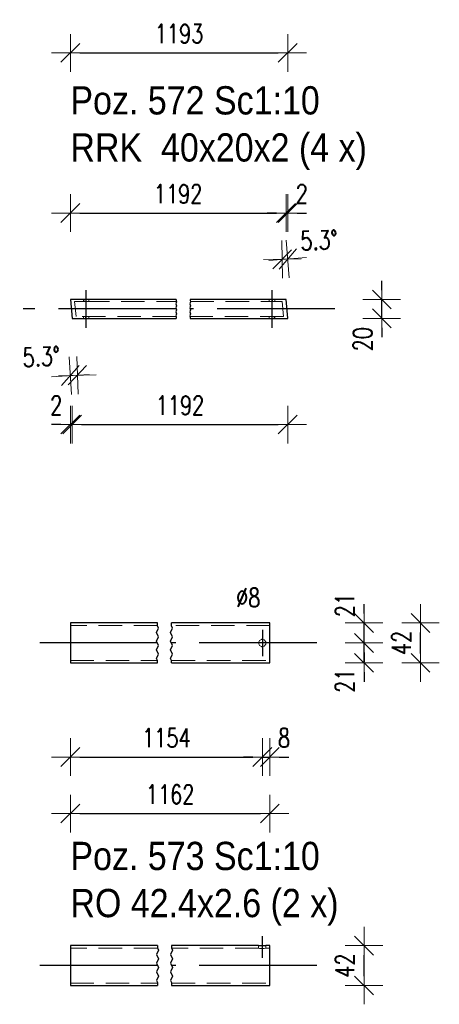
# Model space of a CAD drawing. Header units: millimetres. Extents: x -848 to 5, y 10127 to 10797.
# Tile 6 of 39: x -719 to -674, y 10420 to 10525. Entities that reach past the tile are written whole.
import ezdxf

# ---------------------------------------------------------------- set-up
doc = ezdxf.new("R2010")
doc.units = ezdxf.units.MM
doc.header["$LTSCALE"] = 10
doc.linetypes.add('HIDDEN', pattern=[0.375, 0.25, -0.125])
doc.linetypes.add('MITTE', pattern=[2, 1.25, -0.25, 0.25, -0.25])
doc.layers.get('Defpoints').update_dxf_attribs({"color": 1})
for name, color, linetype, lineweight in [('PS_DIM', 4, 'Continuous', 13), ('PS_Hidden', 2, 'HIDDEN', 9), ('PS_Shape', 161, 'Continuous', 30), ('PS_SOLID', 7, 'Continuous', 30), ('PS_TEXT', 3, 'Continuous', 18)]:
    doc.layers.add(name, color=color, linetype=linetype, lineweight=lineweight)
doc.layers.add('PS_Mid', color=5, linetype='MITTE')
doc.styles.add('gil', font='txt', dxfattribs={"width": 0.9})
doc.styles.add('simplex', font='simplex.shx', dxfattribs={"width": 0.75})
doc.dimstyles.new('1_10_PRZ_DS1-LS10', dxfattribs={"dimtxt": 2, "dimasz": 1, "dimexe": 2, "dimexo": 5, "dimgap": 1, "dimtad": 1, "dimdec": 0, "dimlfac": 10, "dimtxsty": 'simplex', "dimblk": 'dimznak', "dimcen": 2, "dimse1": 1, "dimse2": 1, "dimclrt": 3, "dimadec": 1, "dimazin": 0, "dimtfac": 1, "dimtdec": 0, "dimtix": 1, "dimtmove": 2, "dimatfit": 3, "dimldrblk": 'dim-grot', "dimfxl": 1, "dimarcsym": 0})

# ---------------------------------------------------------------- blocks, each defined once
blk = doc.blocks.new('dimznak')
at = {"color": 0}
for points in [[(0, 2), (0, -2)], [(-2, 0), (2, 0)]]:
    blk.add_lwpolyline(points, dxfattribs=at)
at = {"color": 2}
blk.add_lwpolyline([(1, 1), (-1, -1)], dxfattribs=at)
blk = doc.blocks.new('*D109')
at = {"layer": 'Defpoints', "color": 0, "transparency": 16777216}
for p in [(-713.12, 10535.08), (-690.03, 10535.08), (-690.03, 10521.18)]:
    blk.add_point(p, dxfattribs=at)
at = {"layer": 'PS_DIM', "color": 0, "lineweight": -2, "transparency": 16777216}
blk.add_line((-712.12, 10521.18), (-691.03, 10521.18), dxfattribs=at)
at = {"layer": 'PS_DIM', "color": 0, "lineweight": -2, "transparency": 16777216, "rotation": 180}
blk.add_blockref('dimznak', (-713.12, 10521.18), dxfattribs=at)
at = {"layer": 'PS_DIM', "color": 0, "lineweight": -2, "transparency": 16777216}
blk.add_blockref('dimznak', (-690.03, 10521.18), dxfattribs=at)
at = {"layer": 'PS_DIM', "color": 3, "transparency": 16777216, "insert": (-701.57, 10523.22), "char_height": 2, "attachment_point": 5, "style": 'simplex'}
blk.add_mtext('1193', dxfattribs=at)
blk = doc.blocks.new('dim-grot')
blk.add_hatch(color=256).paths.add_polyline_path([(0, 0), (-2, 0.5), (-2, -0.5)])
blk.add_lwpolyline([(0, 0), (-2, 0.5), (-2, -0.5), (0, 0)])
blk = doc.blocks.new('*D114')
at = {"layer": 'Defpoints', "color": 0, "transparency": 16777216}
for p in [(-690.03, 10494.99), (-680.03, 10494.99), (-690.03, 10492.99)]:
    blk.add_point(p, dxfattribs=at)
at = {"layer": 'PS_DIM', "color": 0, "lineweight": -2, "transparency": 16777216}
for p, q in [((-680.03, 10495.99), (-680.03, 10496.99)), ((-680.03, 10492.99), (-680.03, 10494.99)), ((-680.03, 10491.99), (-680.03, 10490.99))]:
    blk.add_line(p, q, dxfattribs=at)
for p, rotation in [((-680.03, 10494.99), 270), ((-680.03, 10492.99), 90)]:
    blk.add_blockref('dimznak', p, dxfattribs=dict(at, rotation=rotation))
at = {"layer": 'PS_DIM', "color": 3, "transparency": 16777216, "insert": (-682.07, 10490.77), "char_height": 2, "attachment_point": 5, "rotation": 90, "style": 'simplex'}
blk.add_mtext('20', dxfattribs=at)
blk = doc.blocks.new('*D115')
at = {"layer": 'Defpoints', "color": 0, "transparency": 16777216}
for p in [(-692.72, 10458.53), (-713.12, 10456.41), (-692.72, 10446.41)]:
    blk.add_point(p, dxfattribs=at)
at = {"layer": 'PS_DIM', "color": 0, "lineweight": -2, "transparency": 16777216}
blk.add_line((-712.12, 10446.41), (-693.72, 10446.41), dxfattribs=at)
at = {"layer": 'PS_DIM', "color": 0, "lineweight": -2, "transparency": 16777216, "rotation": 180}
blk.add_blockref('dimznak', (-713.12, 10446.41), dxfattribs=at)
at = {"layer": 'PS_DIM', "color": 0, "lineweight": -2, "transparency": 16777216}
blk.add_blockref('dimznak', (-692.72, 10446.41), dxfattribs=at)
at = {"layer": 'PS_DIM', "color": 3, "transparency": 16777216, "insert": (-702.92, 10448.45), "char_height": 2, "attachment_point": 5, "style": 'simplex'}
blk.add_mtext('1154', dxfattribs=at)
blk = doc.blocks.new('*D116')
at = {"layer": 'Defpoints', "color": 0, "transparency": 16777216}
for p in [(-692.72, 10458.53), (-691.92, 10456.41), (-691.92, 10446.41)]:
    blk.add_point(p, dxfattribs=at)
at = {"layer": 'PS_DIM', "color": 0, "lineweight": -2, "transparency": 16777216}
for p, q in [((-693.72, 10446.41), (-694.72, 10446.41)), ((-692.72, 10446.41), (-691.92, 10446.41)), ((-690.92, 10446.41), (-689.92, 10446.41))]:
    blk.add_line(p, q, dxfattribs=at)
blk.add_blockref('dimznak', (-692.72, 10446.41), dxfattribs=at)
at = {"layer": 'PS_DIM', "color": 0, "lineweight": -2, "transparency": 16777216, "rotation": 180}
blk.add_blockref('dimznak', (-691.92, 10446.41), dxfattribs=at)
at = {"layer": 'PS_DIM', "color": 3, "transparency": 16777216, "insert": (-690.42, 10448.45), "char_height": 2, "attachment_point": 5, "style": 'simplex'}
blk.add_mtext('8', dxfattribs=at)
blk = doc.blocks.new('*D117')
at = {"layer": 'Defpoints', "color": 0, "transparency": 16777216}
for p in [(-713.12, 10456.41), (-691.92, 10456.41), (-691.92, 10440.41)]:
    blk.add_point(p, dxfattribs=at)
at = {"layer": 'PS_DIM', "color": 0, "lineweight": -2, "transparency": 16777216}
blk.add_line((-712.12, 10440.41), (-692.92, 10440.41), dxfattribs=at)
at = {"layer": 'PS_DIM', "color": 0, "lineweight": -2, "transparency": 16777216, "rotation": 180}
blk.add_blockref('dimznak', (-713.12, 10440.41), dxfattribs=at)
at = {"layer": 'PS_DIM', "color": 0, "lineweight": -2, "transparency": 16777216}
blk.add_blockref('dimznak', (-691.92, 10440.41), dxfattribs=at)
at = {"layer": 'PS_DIM', "color": 3, "transparency": 16777216, "insert": (-702.52, 10442.45), "char_height": 2, "attachment_point": 5, "style": 'simplex'}
blk.add_mtext('1162', dxfattribs=at)
blk = doc.blocks.new('*D118')
at = {"layer": 'Defpoints', "color": 0, "transparency": 16777216}
for p in [(-692.72, 10458.53), (-681.92, 10458.53), (-691.92, 10456.41)]:
    blk.add_point(p, dxfattribs=at)
at = {"layer": 'PS_DIM', "color": 0, "lineweight": -2, "transparency": 16777216}
for p, q in [((-681.92, 10459.53), (-681.92, 10460.53)), ((-681.92, 10456.41), (-681.92, 10458.53)), ((-681.92, 10455.41), (-681.92, 10454.41))]:
    blk.add_line(p, q, dxfattribs=at)
for p, rotation in [((-681.92, 10458.53), 270), ((-681.92, 10456.41), 90)]:
    blk.add_blockref('dimznak', p, dxfattribs=dict(at, rotation=rotation))
at = {"layer": 'PS_DIM', "color": 3, "transparency": 16777216, "insert": (-683.96, 10454.52), "char_height": 2, "attachment_point": 5, "rotation": 90, "style": 'simplex'}
blk.add_mtext('21', dxfattribs=at)
blk = doc.blocks.new('*D119')
at = {"layer": 'Defpoints', "color": 0, "transparency": 16777216}
for p in [(-691.92, 10460.65), (-681.92, 10460.65), (-692.72, 10458.53)]:
    blk.add_point(p, dxfattribs=at)
at = {"layer": 'PS_DIM', "color": 0, "lineweight": -2, "transparency": 16777216}
for p, q in [((-681.92, 10461.65), (-681.92, 10462.65)), ((-681.92, 10458.53), (-681.92, 10460.65)), ((-681.92, 10457.53), (-681.92, 10456.53))]:
    blk.add_line(p, q, dxfattribs=at)
for p, rotation in [((-681.92, 10460.65), 270), ((-681.92, 10458.53), 90)]:
    blk.add_blockref('dimznak', p, dxfattribs=dict(at, rotation=rotation))
at = {"layer": 'PS_DIM', "color": 3, "transparency": 16777216, "insert": (-683.96, 10462.54), "char_height": 2, "attachment_point": 5, "rotation": 90, "style": 'simplex'}
blk.add_mtext('21', dxfattribs=at)
blk = doc.blocks.new('*D120')
at = {"layer": 'Defpoints', "color": 0, "transparency": 16777216}
for p in [(-691.92, 10460.65), (-675.92, 10460.65), (-691.92, 10456.41)]:
    blk.add_point(p, dxfattribs=at)
at = {"layer": 'PS_DIM', "color": 0, "lineweight": -2, "transparency": 16777216}
blk.add_line((-675.92, 10457.41), (-675.92, 10459.65), dxfattribs=at)
for p, rotation in [((-675.92, 10460.65), 90), ((-675.92, 10456.41), 270)]:
    blk.add_blockref('dimznak', p, dxfattribs=dict(at, rotation=rotation))
at = {"layer": 'PS_DIM', "color": 3, "transparency": 16777216, "insert": (-677.96, 10458.53), "char_height": 2, "attachment_point": 5, "rotation": 90, "style": 'simplex'}
blk.add_mtext('42', dxfattribs=at)
blk = doc.blocks.new('*D121')
at = {"layer": 'Defpoints', "color": 0, "transparency": 16777216}
for p in [(-691.92, 10426.39), (-681.92, 10426.39), (-691.92, 10422.16)]:
    blk.add_point(p, dxfattribs=at)
at = {"layer": 'PS_DIM', "color": 0, "lineweight": -2, "transparency": 16777216}
blk.add_line((-681.92, 10423.16), (-681.92, 10425.39), dxfattribs=at)
for p, rotation in [((-681.92, 10426.39), 90), ((-681.92, 10422.16), 270)]:
    blk.add_blockref('dimznak', p, dxfattribs=dict(at, rotation=rotation))
at = {"layer": 'PS_DIM', "color": 3, "transparency": 16777216, "insert": (-683.96, 10424.27), "char_height": 2, "attachment_point": 5, "rotation": 90, "style": 'simplex'}
blk.add_mtext('42', dxfattribs=at)
blk = doc.blocks.new('*D496')
at = {"layer": 'Defpoints', "color": 0, "transparency": 16777216}
for p in [(-713.12, 10494.99), (-712.93, 10492.99), (-712.93, 10481.72)]:
    blk.add_point(p, dxfattribs=at)
at = {"layer": 'PS_DIM', "color": 0, "lineweight": -2, "transparency": 16777216}
for p, q in [((-714.12, 10481.72), (-715.12, 10481.72)), ((-713.12, 10481.72), (-712.93, 10481.72)), ((-711.93, 10481.72), (-710.93, 10481.72))]:
    blk.add_line(p, q, dxfattribs=at)
blk.add_blockref('dimznak', (-713.12, 10481.72), dxfattribs=at)
at = {"layer": 'PS_DIM', "color": 0, "lineweight": -2, "transparency": 16777216, "rotation": 180}
blk.add_blockref('dimznak', (-712.93, 10481.72), dxfattribs=at)
at = {"layer": 'PS_DIM', "color": 3, "transparency": 16777216, "insert": (-714.62, 10483.76), "char_height": 2, "attachment_point": 5, "style": 'simplex'}
blk.add_mtext('2', dxfattribs=at)
blk = doc.blocks.new('*D497')
at = {"layer": 'Defpoints', "color": 0, "transparency": 16777216}
for p in [(-712.93, 10492.99), (-690.03, 10492.99), (-690.03, 10481.72)]:
    blk.add_point(p, dxfattribs=at)
at = {"layer": 'PS_DIM', "color": 0, "lineweight": -2, "transparency": 16777216}
blk.add_line((-711.93, 10481.72), (-691.03, 10481.72), dxfattribs=at)
at = {"layer": 'PS_DIM', "color": 0, "lineweight": -2, "transparency": 16777216, "rotation": 180}
blk.add_blockref('dimznak', (-712.93, 10481.72), dxfattribs=at)
at = {"layer": 'PS_DIM', "color": 0, "lineweight": -2, "transparency": 16777216}
blk.add_blockref('dimznak', (-690.03, 10481.72), dxfattribs=at)
at = {"layer": 'PS_DIM', "color": 3, "transparency": 16777216, "insert": (-701.48, 10483.76), "char_height": 2, "attachment_point": 5, "style": 'simplex'}
blk.add_mtext('1192', dxfattribs=at)
blk = doc.blocks.new('*D498')
at = {"layer": 'Defpoints', "color": 0, "transparency": 16777216}
for p in [(-690.21, 10504.17), (-713.12, 10494.99), (-690.21, 10494.99)]:
    blk.add_point(p, dxfattribs=at)
at = {"layer": 'PS_DIM', "color": 0, "lineweight": -2, "transparency": 16777216}
blk.add_line((-712.12, 10504.17), (-691.21, 10504.17), dxfattribs=at)
at = {"layer": 'PS_DIM', "color": 0, "lineweight": -2, "transparency": 16777216, "rotation": 180}
blk.add_blockref('dimznak', (-713.12, 10504.17), dxfattribs=at)
at = {"layer": 'PS_DIM', "color": 0, "lineweight": -2, "transparency": 16777216}
blk.add_blockref('dimznak', (-690.21, 10504.17), dxfattribs=at)
at = {"layer": 'PS_DIM', "color": 3, "transparency": 16777216, "insert": (-701.67, 10506.21), "char_height": 2, "attachment_point": 5, "style": 'simplex'}
blk.add_mtext('1192', dxfattribs=at)
blk = doc.blocks.new('*D499')
at = {"layer": 'Defpoints', "color": 0, "transparency": 16777216}
for p in [(-690.03, 10504.17), (-690.21, 10494.99), (-690.03, 10492.99)]:
    blk.add_point(p, dxfattribs=at)
at = {"layer": 'PS_DIM', "color": 0, "lineweight": -2, "transparency": 16777216}
for p, q in [((-691.21, 10504.17), (-692.21, 10504.17)), ((-690.21, 10504.17), (-690.03, 10504.17)), ((-689.03, 10504.17), (-688.03, 10504.17))]:
    blk.add_line(p, q, dxfattribs=at)
blk.add_blockref('dimznak', (-690.21, 10504.17), dxfattribs=at)
at = {"layer": 'PS_DIM', "color": 0, "lineweight": -2, "transparency": 16777216, "rotation": 180}
blk.add_blockref('dimznak', (-690.03, 10504.17), dxfattribs=at)
at = {"layer": 'PS_DIM', "color": 3, "transparency": 16777216, "insert": (-688.53, 10506.21), "char_height": 2, "attachment_point": 5, "style": 'simplex'}
blk.add_mtext('2', dxfattribs=at)
blk = doc.blocks.new('*X659')
at = {"color": 3, "style": 'gil', "width": 0.9}
for s, p in [('Poz. 572 Sc1:10', (-713.12, 10514.64, 0.6)), ('RRK  40x20x2 (4 x)', (-713.12, 10509.64, 0.6))]:
    blk.add_text(s, height=3, dxfattribs=at).set_placement(p)
blk = doc.blocks.new('*X660')
at = {"color": 1}
for p, q in [((-701.84, 10494.76), (-701.93, 10494.55)), ((-701.93, 10494.55), (-701.84, 10494.33)), ((-701.84, 10494.33), (-701.93, 10494.11)), ((-701.88, 10494.99), (-701.88, 10494.87)), ((-701.88, 10494.87), (-701.84, 10494.76)), ((-700.34, 10494.76), (-700.43, 10494.55)), ((-700.43, 10494.55), (-700.34, 10494.33)), ((-700.34, 10494.33), (-700.43, 10494.11)), ((-700.38, 10494.99), (-700.38, 10494.87)), ((-700.38, 10494.87), (-700.34, 10494.76)), ((-701.93, 10494.11), (-701.84, 10493.9)), ((-701.84, 10493.9), (-701.93, 10493.68)), ((-701.93, 10493.68), (-701.84, 10493.46)), ((-701.84, 10493.46), (-701.93, 10493.25)), ((-701.93, 10493.25), (-701.88, 10493.14)), ((-700.43, 10494.11), (-700.34, 10493.9)), ((-700.34, 10493.9), (-700.43, 10493.68)), ((-700.43, 10493.68), (-700.34, 10493.46)), ((-700.34, 10493.46), (-700.43, 10493.25)), ((-700.43, 10493.25), (-700.38, 10493.14)), ((-701.88, 10493.14), (-701.88, 10492.99)), ((-700.38, 10493.14), (-700.38, 10492.99))]:
    blk.add_line(p, q, dxfattribs=at)
at = {"layer": 'PS_Hidden', "color": 2, "linetype": 'HIDDEN'}
for p, q in [((-712.52, 10493.19), (-712.67, 10494.79)), ((-712.67, 10494.79), (-711.48, 10494.79)), ((-711.73, 10494.99), (-711.73, 10494.79)), ((-711.67, 10494.79), (-711.68, 10494.99)), ((-711.48, 10494.79), (-701.88, 10494.79)), ((-711.15, 10494.79), (-711.15, 10494.99)), ((-700.38, 10494.79), (-691.74, 10494.79)), ((-691.99, 10494.99), (-691.99, 10494.79)), ((-691.74, 10494.79), (-690.62, 10494.79)), ((-691.65, 10494.99), (-691.63, 10494.79)), ((-691.41, 10494.79), (-691.41, 10494.99)), ((-690.62, 10494.79), (-690.47, 10493.19)), ((-701.88, 10493.19), (-712.52, 10493.19)), ((-711.73, 10493.19), (-711.73, 10492.99)), ((-711.5, 10492.99), (-711.52, 10493.19)), ((-711.15, 10492.99), (-711.15, 10493.19)), ((-690.47, 10493.19), (-700.38, 10493.19)), ((-691.99, 10493.19), (-691.99, 10492.99)), ((-691.48, 10493.19), (-691.47, 10492.99)), ((-691.41, 10492.99), (-691.41, 10493.19))]:
    blk.add_line(p, q, dxfattribs=at)
at = {"layer": 'PS_Mid', "color": 5, "linetype": 'MITTE'}
for p, q in [((-711.43, 10493.79), (-711.43, 10495.99)), ((-711.43, 10493.79), (-711.43, 10495.99)), ((-691.69, 10493.79), (-691.69, 10495.99)), ((-691.69, 10493.79), (-691.69, 10495.99)), ((-701.88, 10493.99), (-718.12, 10493.99)), ((-711.43, 10491.99), (-711.43, 10494.19)), ((-711.43, 10491.99), (-711.43, 10494.19)), ((-685.03, 10493.99), (-700.38, 10493.99)), ((-691.69, 10491.99), (-691.69, 10494.19)), ((-691.69, 10491.99), (-691.69, 10494.19))]:
    blk.add_line(p, q, dxfattribs=at)
at = {"layer": 'PS_SOLID', "color": 7, "linetype": 'Continuous'}
for p, q in [((-701.88, 10494.99), (-713.12, 10494.99)), ((-713.12, 10494.99), (-712.93, 10492.99)), ((-690.21, 10494.99), (-700.38, 10494.99)), ((-690.03, 10493.01), (-690.21, 10494.99)), ((-712.93, 10492.99), (-711.48, 10492.99)), ((-711.48, 10492.99), (-701.88, 10492.99)), ((-700.38, 10492.99), (-691.74, 10492.99)), ((-691.74, 10492.99), (-690.03, 10492.99)), ((-690.03, 10492.99), (-690.03, 10493.01))]:
    blk.add_line(p, q, dxfattribs=at)
blk = doc.blocks.new('*X661')
at = {"color": 1}
for p, q in [((-703.97, 10459.64), (-703.77, 10460.1)), ((-703.87, 10460.33), (-703.87, 10460.65)), ((-703.77, 10460.1), (-703.87, 10460.33)), ((-702.47, 10459.64), (-702.27, 10460.1)), ((-702.37, 10460.33), (-702.37, 10460.65)), ((-702.27, 10460.1), (-702.37, 10460.33)), ((-703.77, 10459.18), (-703.97, 10459.64)), ((-703.97, 10458.72), (-703.77, 10459.18)), ((-703.77, 10458.27), (-703.97, 10458.72)), ((-702.27, 10459.18), (-702.47, 10459.64)), ((-702.47, 10458.72), (-702.27, 10459.18)), ((-702.27, 10458.27), (-702.47, 10458.72)), ((-703.97, 10457.81), (-703.77, 10458.27)), ((-703.77, 10457.35), (-703.97, 10457.81)), ((-702.47, 10457.81), (-702.27, 10458.27)), ((-702.27, 10457.35), (-702.47, 10457.81)), ((-703.97, 10456.89), (-703.77, 10457.35)), ((-703.87, 10456.66), (-703.97, 10456.89)), ((-703.87, 10456.41), (-703.87, 10456.66)), ((-702.47, 10456.89), (-702.27, 10457.35)), ((-702.37, 10456.66), (-702.47, 10456.89)), ((-702.37, 10456.41), (-702.37, 10456.66))]:
    blk.add_line(p, q, dxfattribs=at)
at = {"layer": 'PS_Hidden', "color": 2, "linetype": 'HIDDEN'}
for p, q in [((-703.87, 10460.39), (-713.12, 10460.39)), ((-691.92, 10460.39), (-702.37, 10460.39)), ((-693.12, 10458.53), (-693.03, 10458.78)), ((-693.03, 10458.78), (-692.82, 10458.9)), ((-692.82, 10458.9), (-692.79, 10458.92)), ((-692.79, 10458.92), (-692.68, 10458.9)), ((-692.68, 10458.9), (-692.52, 10458.87)), ((-692.52, 10458.87), (-692.34, 10458.66)), ((-693.03, 10458.27), (-693.12, 10458.53)), ((-692.82, 10458.15), (-693.03, 10458.27)), ((-692.79, 10458.13), (-692.82, 10458.15)), ((-692.68, 10458.15), (-692.79, 10458.13)), ((-692.52, 10458.18), (-692.68, 10458.15)), ((-692.34, 10458.39), (-692.52, 10458.18)), ((-692.34, 10458.66), (-692.34, 10458.53)), ((-692.34, 10458.53), (-692.34, 10458.39)), ((-713.12, 10456.67), (-703.87, 10456.67)), ((-702.37, 10456.67), (-691.92, 10456.67))]:
    blk.add_line(p, q, dxfattribs=at)
at = {"layer": 'PS_Mid', "color": 5, "linetype": 'MITTE'}
for p, q in [((-692.72, 10459.93), (-692.72, 10457.13)), ((-703.87, 10458.53), (-718.12, 10458.53)), ((-686.92, 10458.53), (-702.37, 10458.53)), ((-691.32, 10458.53), (-694.12, 10458.53))]:
    blk.add_line(p, q, dxfattribs=at)
at = {"layer": 'PS_SOLID', "color": 7, "linetype": 'Continuous'}
for p, q in [((-703.87, 10460.65), (-713.12, 10460.65)), ((-713.12, 10460.65), (-713.12, 10460.58)), ((-713.12, 10460.58), (-713.12, 10460.43)), ((-713.12, 10460.43), (-713.12, 10460.2)), ((-713.12, 10460.2), (-713.12, 10459.91)), ((-713.12, 10459.91), (-713.12, 10459.56)), ((-691.92, 10460.65), (-702.37, 10460.65)), ((-691.92, 10460.58), (-691.92, 10460.65)), ((-691.92, 10460.43), (-691.92, 10460.58)), ((-691.92, 10460.2), (-691.92, 10460.43)), ((-691.92, 10459.91), (-691.92, 10460.2)), ((-691.92, 10459.56), (-691.92, 10459.91)), ((-713.12, 10459.56), (-713.12, 10459.16)), ((-713.12, 10459.16), (-713.12, 10458.74)), ((-713.12, 10458.74), (-713.12, 10458.31)), ((-691.92, 10459.16), (-691.92, 10459.56)), ((-691.92, 10458.74), (-691.92, 10459.16)), ((-691.92, 10458.34), (-691.92, 10458.74)), ((-713.12, 10458.31), (-713.12, 10457.89)), ((-713.12, 10457.89), (-713.12, 10457.5)), ((-691.92, 10458.31), (-691.92, 10458.34)), ((-691.92, 10457.89), (-691.92, 10458.31)), ((-691.92, 10457.5), (-691.92, 10457.89)), ((-713.12, 10457.5), (-713.12, 10457.15)), ((-713.12, 10457.15), (-713.12, 10456.85)), ((-713.12, 10456.85), (-713.12, 10456.62)), ((-713.12, 10456.62), (-713.12, 10456.48)), ((-691.92, 10457.15), (-691.92, 10457.5)), ((-691.92, 10456.85), (-691.92, 10457.15)), ((-691.92, 10456.62), (-691.92, 10456.85)), ((-691.92, 10456.48), (-691.92, 10456.62)), ((-713.12, 10456.48), (-713.12, 10456.41)), ((-713.12, 10456.41), (-703.87, 10456.41)), ((-702.37, 10456.41), (-691.92, 10456.41)), ((-691.92, 10456.41), (-691.92, 10456.48))]:
    blk.add_line(p, q, dxfattribs=at)
blk = doc.blocks.new('*X662')
at = {"color": 3, "style": 'gil', "width": 0.9}
for s, p in [('Poz. 573 Sc1:10', (-713.12, 10434.41, 0.6)), ('RO 42.4x2.6 (2 x)', (-713.12, 10429.41, 0.6))]:
    blk.add_text(s, height=3, dxfattribs=at).set_placement(p)
blk = doc.blocks.new('*X663')
at = {"color": 1}
for p, q in [((-703.87, 10426.39), (-703.87, 10426.14)), ((-702.37, 10426.39), (-702.37, 10426.14)), ((-703.77, 10425.91), (-703.97, 10425.45)), ((-703.97, 10425.45), (-703.77, 10424.99)), ((-703.87, 10426.14), (-703.77, 10425.91)), ((-702.27, 10425.91), (-702.47, 10425.45)), ((-702.47, 10425.45), (-702.27, 10424.99)), ((-702.37, 10426.14), (-702.27, 10425.91)), ((-703.77, 10424.99), (-703.97, 10424.53)), ((-703.97, 10424.53), (-703.77, 10424.07)), ((-702.27, 10424.99), (-702.47, 10424.53)), ((-702.47, 10424.53), (-702.27, 10424.07)), ((-703.77, 10424.07), (-703.97, 10423.61)), ((-703.97, 10423.61), (-703.77, 10423.15)), ((-703.77, 10423.15), (-703.97, 10422.69)), ((-702.27, 10424.07), (-702.47, 10423.61)), ((-702.47, 10423.61), (-702.27, 10423.15)), ((-702.27, 10423.15), (-702.47, 10422.69)), ((-703.97, 10422.69), (-703.87, 10422.46)), ((-703.87, 10422.46), (-703.87, 10422.15)), ((-702.47, 10422.69), (-702.37, 10422.46)), ((-702.37, 10422.46), (-702.37, 10422.15))]:
    blk.add_line(p, q, dxfattribs=at)
at = {"layer": 'PS_Hidden', "color": 2, "linetype": 'HIDDEN'}
for p, q in [((-693.12, 10426.39), (-693.12, 10426.13)), ((-692.34, 10426.13), (-692.34, 10426.37)), ((-703.87, 10426.13), (-713.12, 10426.13)), ((-693.12, 10426.13), (-702.37, 10426.13)), ((-693.03, 10426.1), (-693.12, 10426.13)), ((-692.82, 10426.09), (-693.03, 10426.1)), ((-692.79, 10426.08), (-692.82, 10426.09)), ((-692.68, 10426.09), (-692.79, 10426.08)), ((-692.52, 10426.09), (-692.68, 10426.09)), ((-692.34, 10426.11), (-692.52, 10426.09)), ((-691.92, 10426.13), (-692.34, 10426.13)), ((-692.34, 10426.13), (-692.34, 10426.11)), ((-713.12, 10422.42), (-703.87, 10422.42)), ((-702.37, 10422.42), (-691.92, 10422.42))]:
    blk.add_line(p, q, dxfattribs=at)
at = {"layer": 'PS_Mid', "color": 5, "linetype": 'MITTE'}
for p, q in [((-692.72, 10425.08), (-692.72, 10427.39)), ((-703.87, 10424.27), (-718.12, 10424.27)), ((-686.92, 10424.27), (-702.37, 10424.27))]:
    blk.add_line(p, q, dxfattribs=at)
at = {"layer": 'PS_SOLID', "color": 7, "linetype": 'Continuous'}
for p, q in [((-703.87, 10426.39), (-713.12, 10426.39)), ((-713.12, 10426.39), (-713.12, 10426.34)), ((-713.12, 10426.34), (-713.12, 10426.22)), ((-693.12, 10426.39), (-702.37, 10426.39)), ((-693.03, 10426.36), (-693.12, 10426.39)), ((-692.79, 10426.35), (-693.03, 10426.36)), ((-692.52, 10426.35), (-692.79, 10426.35)), ((-692.34, 10426.37), (-692.52, 10426.35)), ((-691.92, 10426.39), (-692.34, 10426.39)), ((-692.34, 10426.39), (-692.34, 10426.37)), ((-691.92, 10426.34), (-691.92, 10426.39)), ((-691.92, 10426.22), (-691.92, 10426.34)), ((-713.12, 10426.22), (-713.12, 10426.01)), ((-713.12, 10426.01), (-713.12, 10425.73)), ((-713.12, 10425.73), (-713.12, 10425.39)), ((-713.12, 10425.39), (-713.12, 10425)), ((-691.92, 10426.01), (-691.92, 10426.22)), ((-691.92, 10425.73), (-691.92, 10426.01)), ((-691.92, 10425.39), (-691.92, 10425.73)), ((-691.92, 10425), (-691.92, 10425.39)), ((-713.12, 10425), (-713.12, 10424.59)), ((-713.12, 10424.59), (-713.12, 10424.17)), ((-691.92, 10424.59), (-691.92, 10425)), ((-691.92, 10424.16), (-691.92, 10424.59)), ((-713.12, 10424.17), (-713.12, 10424.16)), ((-713.12, 10424.16), (-713.12, 10423.74)), ((-713.12, 10423.74), (-713.12, 10423.33)), ((-713.12, 10423.33), (-713.12, 10422.97)), ((-691.92, 10423.74), (-691.92, 10424.16)), ((-691.92, 10423.33), (-691.92, 10423.74)), ((-691.92, 10422.97), (-691.92, 10423.33)), ((-713.12, 10422.97), (-713.12, 10422.66)), ((-713.12, 10422.66), (-713.12, 10422.41)), ((-713.12, 10422.41), (-713.12, 10422.24)), ((-713.12, 10422.24), (-713.12, 10422.16)), ((-713.12, 10422.16), (-703.87, 10422.16)), ((-702.37, 10422.16), (-691.92, 10422.16)), ((-691.92, 10422.66), (-691.92, 10422.97)), ((-691.92, 10422.41), (-691.92, 10422.66)), ((-691.92, 10422.24), (-691.92, 10422.41)), ((-691.92, 10422.16), (-691.92, 10422.24))]:
    blk.add_line(p, q, dxfattribs=at)

msp = doc.modelspace()

# ---------------------------------------------------------------- block references
at = {"layer": 'PS_DIM'}
for p, rotation in [((-690.61, 10499.27, 0.6), 180.7747415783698), ((-690.03, 10499.3, 0.6), 4.564495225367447), ((-713.12, 10486.92, 0.6), 183.5505380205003), ((-712.37, 10486.95, 0.6), 1.78869900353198)]:
    msp.add_blockref('dimznak', p, dxfattribs=dict(at, rotation=rotation))
at = {"layer": 'PS_Shape', "color": 31}
for name in ['*X660', '*X661', '*X663']:
    msp.add_blockref(name, (0, 0), dxfattribs=at)
at = {"layer": 'PS_TEXT'}
for name in ['*X659', '*X662']:
    msp.add_blockref(name, (0, 0), dxfattribs=at)

# ---------------------------------------------------------------- texts
at = {"layer": 'PS_DIM', "color": 3, "char_height": 2, "attachment_point": 5, "rotation": 2.6696, "style": 'simplex'}
for insert in [(-686.7, 10501.29, 0.6), (-716.21, 10488.92, 0.6)]:
    msp.add_mtext('5.3%%d', dxfattribs=dict(at, insert=insert))
at = {"layer": 'PS_DIM', "insert": (-695.51, 10462.35, 0.6), "char_height": 2, "attachment_point": 7, "style": 'simplex'}
msp.add_mtext('\\A1;%%c8', dxfattribs=at)

# ---------------------------------------------------------------- dimensions: what is measured, and where the dimension line sits
at = {"layer": 'PS_DIM'}
for base, p1, p2, text, picture, middle in [((-690.03, 10521.18, 0.6), (-713.12, 10535.08, 0.6), (-690.03, 10535.08, 0.6), '1193', '*D109', (-701.57, 10523.22, 0.6)), ((-690.21, 10504.17, 0.6), (-713.12, 10494.99, 0.6), (-690.21, 10494.99, 0.6), '1192', '*D498', (-701.67, 10506.21, 0.6)), ((-690.03, 10481.72, 0.6), (-712.93, 10492.99, 0.6), (-690.03, 10492.99, 0.6), '1192', '*D497', (-701.48, 10483.76, 0.6)), ((-692.72, 10446.41, 0.6), (-713.12, 10456.41, 0.6), (-692.72, 10458.53, 0.6), '1154', '*D115', (-702.92, 10448.45, 0.6)), ((-691.92, 10446.41, 0.6), (-692.72, 10458.53, 0.6), (-691.92, 10456.41, 0.6), '8', '*D116', (-690.42, 10448.45, 0.6)), ((-691.92, 10440.41, 0.6), (-713.12, 10456.41, 0.6), (-691.92, 10456.41, 0.6), '1162', '*D117', (-702.52, 10442.45, 0.6))]:
    dim = msp.add_linear_dim(base=base, p1=p1, p2=p2, text=text, dimstyle='1_10_PRZ_DS1-LS10', dxfattribs=at)
    dim.commit()
    dim.dimension.update_dxf_attribs({"geometry": picture, "text_midpoint": middle, "dimtype": 128})
for base, p1, p2, picture, middle in [((-690.03, 10504.17, 0.6), (-690.21, 10494.99, 0.6), (-690.03, 10492.99, 0.6), '*D499', (-688.53, 10506.21, 0.6)), ((-712.93, 10481.72, 0.6), (-713.12, 10494.99, 0.6), (-712.93, 10492.99, 0.6), '*D496', (-714.62, 10483.76, 0.6))]:
    dim = msp.add_linear_dim(base=base, p1=p1, p2=p2, dimstyle='1_10_PRZ_DS1-LS10', dxfattribs=at)
    dim.commit()
    dim.dimension.update_dxf_attribs({"geometry": picture, "text_midpoint": middle, "dimtype": 128})
for base, p1, p2, text, picture, middle in [((-680.03, 10494.99, 0.6), (-690.03, 10492.99, 0.6), (-690.03, 10494.99, 0.6), '20', '*D114', (-682.07, 10490.77, 0.6)), ((-681.92, 10460.65, 0.6), (-692.72, 10458.53, 0.6), (-691.92, 10460.65, 0.6), '21', '*D119', (-683.96, 10462.54, 0.6)), ((-675.92, 10460.65, 0.6), (-691.92, 10456.41, 0.6), (-691.92, 10460.65, 0.6), '42', '*D120', (-677.96, 10458.53, 0.6)), ((-681.92, 10458.53, 0.6), (-691.92, 10456.41, 0.6), (-692.72, 10458.53, 0.6), '21', '*D118', (-683.96, 10454.52, 0.6)), ((-681.92, 10426.39, 0.6), (-691.92, 10422.16, 0.6), (-691.92, 10426.39, 0.6), '42', '*D121', (-683.96, 10424.27, 0.6))]:
    dim = msp.add_linear_dim(base=base, p1=p1, p2=p2, angle=90, text=text, dimstyle='1_10_PRZ_DS1-LS10', dxfattribs=at)
    dim.commit()
    dim.dimension.update_dxf_attribs({"geometry": picture, "text_midpoint": middle, "dimtype": 128})

doc.saveas('drawing.dxf')
